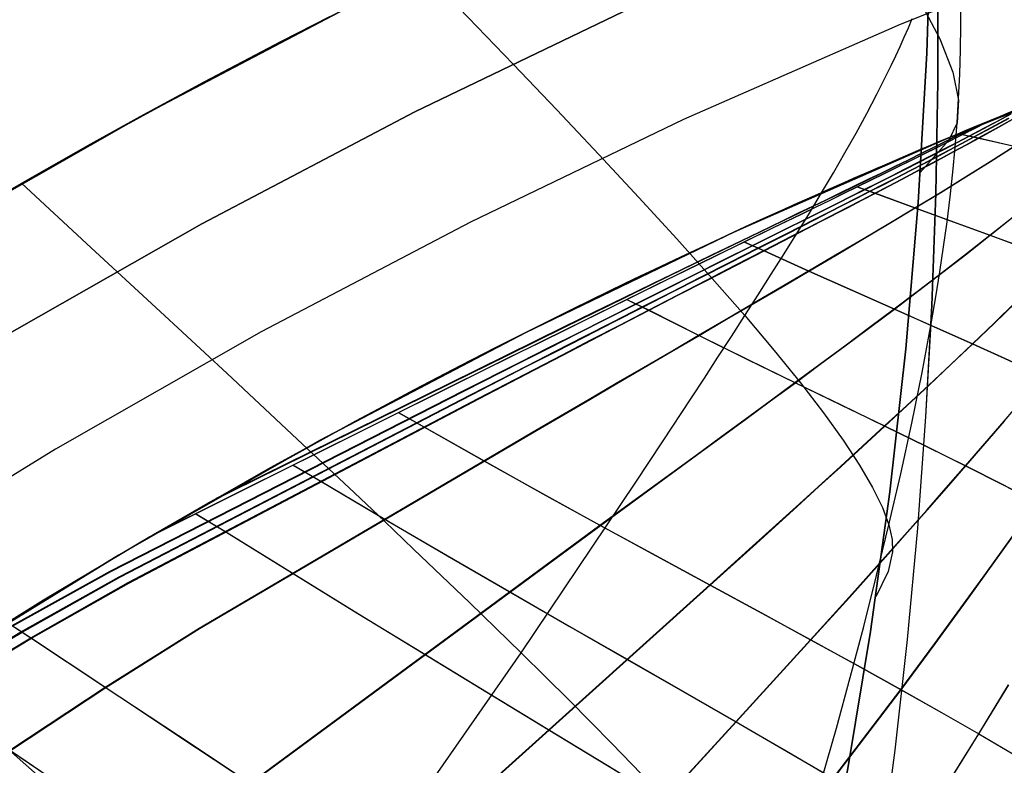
# Model space of a CAD drawing. Header units: millimetres. Extents: x -58 to 58, y -58 to 58.
# Tile 60 of 95: x -28.59 to -20.62, y 45.18 to 51.22. Entities that reach past the tile are written whole.
import ezdxf

# ---------------------------------------------------------------- set-up
doc = ezdxf.new("R2010")
doc.units = ezdxf.units.MM
doc.header["$MEASUREMENT"] = 0
doc.layers.add('Predefinito', color=5, linetype='Continuous')

msp = doc.modelspace()

# ---------------------------------------------------------------- linework, layer by layer
at = {"layer": 'Predefinito'}
for points in [[(-14.7222, 55.5833), (-16.632, 55.042), (-18.5219, 54.4352), (-20.3898, 53.7634), (-22.2333, 53.0276), (-24.0504, 52.2286), (-25.8388, 51.3674), (-27.5964, 50.4449), (-29.3211, 49.4623), (-31.0109, 48.4208), (-32.6637, 47.3216), (-34.2776, 46.1659), (-35.8507, 44.9553), (-37.381, 43.6911), (-38.8668, 42.3748), (-40.3062, 41.008), (-41.6976, 39.5924), (-43.0394, 38.1296), (-44.3298, 36.6213), (-45.5674, 35.0694), (-46.7507, 33.4757), (-47.8783, 31.8421)], [(-47.8783, 31.8421), (-46.7507, 33.4757), (-45.5674, 35.0694), (-44.3298, 36.6213), (-43.0394, 38.1296), (-41.6976, 39.5924), (-40.3062, 41.008), (-38.8668, 42.3748), (-37.381, 43.6911), (-35.8507, 44.9553), (-34.2776, 46.1659), (-32.6637, 47.3216), (-31.0109, 48.4208), (-29.3211, 49.4623), (-27.5964, 50.4449), (-25.8388, 51.3674), (-24.0504, 52.2286), (-22.2333, 53.0276), (-20.3898, 53.7634), (-18.5219, 54.4352), (-16.632, 55.042), (-14.7222, 55.5833)], [(-47.0457, 31.2883), (-45.9377, 32.8935), (-44.7749, 34.4595), (-43.5589, 35.9844), (-42.2909, 37.4664), (-40.9725, 38.9038), (-39.6052, 40.2949), (-38.1908, 41.6379), (-36.7309, 42.9313), (-35.2272, 44.1735), (-33.6815, 45.3631), (-32.0957, 46.4986), (-30.4716, 47.5787), (-28.8112, 48.6021), (-27.1165, 49.5676), (-25.3894, 50.474), (-23.6321, 51.3203), (-21.8467, 52.1054), (-20.0352, 52.8284), (-18.1998, 53.4885), (-16.3427, 54.0848)], [(-16.3427, 54.0848), (-18.1998, 53.4885), (-20.0352, 52.8284), (-21.8467, 52.1054), (-23.6321, 51.3203), (-25.3894, 50.474), (-27.1165, 49.5676), (-28.8112, 48.6021), (-30.4716, 47.5787), (-32.0957, 46.4986), (-33.6815, 45.3631), (-35.2272, 44.1735), (-36.7309, 42.9313), (-38.1908, 41.6379), (-39.6052, 40.2949), (-40.9725, 38.9038), (-42.2909, 37.4664), (-43.5589, 35.9844), (-44.7749, 34.4595), (-45.9377, 32.8935), (-47.0457, 31.2883)], [(-21.2012, 53.4487), (-21.2066, 52.1849), (-21.2443, 50.9484), (-21.3133, 49.7385), (-21.4128, 48.5547), (-21.5417, 47.3962), (-21.6992, 46.2626), (-21.8843, 45.1531), (-22.0961, 44.0673), (-22.3336, 43.0044), (-22.5959, 41.964), (-22.8821, 40.9453), (-23.1913, 39.9477), (-23.5224, 38.9708), (-23.8746, 38.0138), (-24.247, 37.0761), (-24.6385, 36.1572), (-25.0483, 35.2565), (-25.4755, 34.3732), (-25.919, 33.5069), (-26.3779, 32.657)], [(-26.3779, 32.657), (-25.919, 33.5069), (-25.4755, 34.3732), (-25.0483, 35.2565), (-24.6385, 36.1572), (-24.247, 37.0761), (-23.8746, 38.0138), (-23.5224, 38.9708), (-23.1913, 39.9477), (-22.8821, 40.9453), (-22.5959, 41.964), (-22.3336, 43.0044), (-22.0961, 44.0673), (-21.8843, 45.1531), (-21.6992, 46.2626), (-21.5417, 47.3962), (-21.4128, 48.5547), (-21.3133, 49.7385), (-21.2443, 50.9484), (-21.2066, 52.1849), (-21.2012, 53.4487)], [(-21.2012, 53.4487), (-21.2066, 52.1849), (-21.2443, 50.9484), (-21.3133, 49.7385), (-21.4128, 48.5547), (-21.5417, 47.3962), (-21.6992, 46.2626), (-21.8843, 45.1531), (-22.0961, 44.0673), (-22.3336, 43.0044), (-22.5959, 41.964), (-22.8821, 40.9453), (-23.1913, 39.9477), (-23.5224, 38.9708), (-23.8746, 38.0138), (-24.247, 37.0761), (-24.6385, 36.1572), (-25.0483, 35.2565), (-25.4755, 34.3732), (-25.919, 33.5069), (-26.3779, 32.657)], [(-16.0535, 53.1275), (-17.8777, 52.5418), (-19.6806, 51.8934), (-21.46, 51.1832), (-23.2139, 50.412), (-24.9401, 49.5807), (-26.6365, 48.6903), (-28.3013, 47.7419), (-29.9323, 46.7366), (-31.5276, 45.6756), (-33.0854, 44.5602), (-34.6037, 43.3916), (-36.0808, 42.1714), (-37.5149, 40.9009), (-38.9043, 39.5817), (-40.2473, 38.2153), (-41.5423, 36.8033), (-42.7879, 35.3475), (-43.9825, 33.8496), (-45.1246, 32.3113)], [(-44.3116, 31.7291), (-43.19, 33.2397), (-42.0169, 34.7106), (-40.7938, 36.1402), (-39.5221, 37.5267), (-38.2033, 38.8685), (-36.8389, 40.164), (-35.4307, 41.4116), (-33.9802, 42.6098), (-32.4892, 43.7573), (-30.9595, 44.8526), (-29.3929, 45.8945), (-27.7913, 46.8817), (-26.1566, 47.813), (-24.4907, 48.6873), (-22.7956, 49.5036), (-21.0733, 50.261), (-19.326, 50.9584), (-17.5556, 51.5951), (-15.7642, 52.1703)], [(-15.7642, 52.1703), (-17.5556, 51.5951), (-19.326, 50.9584), (-21.0733, 50.261), (-22.7956, 49.5036), (-24.4907, 48.6873), (-26.1566, 47.813), (-27.7913, 46.8817), (-29.3929, 45.8945), (-30.9595, 44.8526), (-32.4892, 43.7573), (-33.9802, 42.6098), (-35.4307, 41.4116), (-36.8389, 40.164), (-38.2033, 38.8685), (-39.5221, 37.5267), (-40.7938, 36.1402), (-42.0169, 34.7106), (-43.19, 33.2397), (-44.3116, 31.7291)]]:
    msp.add_lwpolyline(points, dxfattribs=at)
at = {"layer": 'Predefinito', "extrusion": (9.51849e-07, 1.79142e-06, 1)}
msp.add_lwpolyline([(-21.2015, 53.4481), (-21.1551, 51.6291), (-21.1552, 50.7198), (-21.1713, 49.8117), (-21.2037, 48.9058), (-21.2527, 48.0019), (-21.3186, 47.0999), (-21.4018, 46.1997), (-21.5024, 45.3012), (-21.6208, 44.405), (-21.7569, 43.5117), (-21.9111, 42.6219), (-22.0833, 41.7363), (-22.2735, 40.8554), (-22.4818, 39.9796), (-22.708, 39.1092), (-22.952, 38.2446), (-23.2136, 37.3862), (-23.4927, 36.5341), (-23.7889, 35.6887), (-24.102, 34.8502), (-24.4316, 34.0188), (-24.7771, 33.195), (-25.138, 32.3791), (-25.5138, 31.5712), (-25.9039, 30.7715), (-26.725, 29.1957), (-27.5965, 27.6508), (-28.5131, 26.136), (-29.4693, 24.6502), (-30.4589, 23.1893), (-31.4768, 21.7496), (-32.521, 20.3317), (-33.5921, 18.9379), (-34.6951, 17.5738), (-35.836, 16.2457), (-36.4219, 15.5972), (-37.0189, 14.9601), (-37.6272, 14.3354), (-38.2471, 13.7239), (-38.8789, 13.1265), (-39.5228, 12.5442), (-40.156, 11.9972)], dxfattribs=at)
at = {"layer": 'Predefinito', "extrusion": (3.47394e-06, 6.55532e-06, 1)}
msp.add_lwpolyline([(-40.0584, 12.0702), (-39.5115, 12.5443), (-38.8678, 13.1266), (-38.2362, 13.7239), (-37.6164, 14.3354), (-37.0083, 14.9601), (-36.4116, 15.5972), (-35.8258, 16.2457), (-34.6853, 17.5737), (-33.5827, 18.9378), (-32.5121, 20.3316), (-31.4683, 21.7495), (-30.4509, 23.1891), (-29.4617, 24.65), (-28.5059, 26.1358), (-27.5897, 27.6506), (-26.7186, 29.1955), (-25.898, 30.7713), (-25.5081, 31.5711), (-25.1326, 32.3789), (-24.7719, 33.1948), (-24.4266, 34.0186), (-24.0972, 34.85), (-23.7843, 35.6885), (-23.4883, 36.534), (-23.2095, 37.386), (-22.9481, 38.2445), (-22.7043, 39.109), (-22.4784, 39.9794), (-22.2703, 40.8553), (-22.0803, 41.7363), (-21.9083, 42.6218), (-21.7544, 43.5116), (-21.6185, 44.405), (-21.5004, 45.3012), (-21.3999, 46.1997), (-21.317, 47.0999), (-21.2513, 48.0019), (-21.2025, 48.9058), (-21.1703, 49.8118), (-21.1545, 50.7199), (-21.1546, 51.6293), (-21.2014, 53.4483)], dxfattribs=at)
at = {"layer": 'Predefinito', "extrusion": (0.025353, 0.997641, -0.063792)}
msp.add_lwpolyline([(22.2601, 351.4636), (22.2249, 351.3751)], dxfattribs=at)
at = {"layer": 'Predefinito', "extrusion": (0.025362, 0.99764, 0.063811)}
msp.add_lwpolyline([(22.2601, 27.7626), (22.2264, 27.8472)], dxfattribs=at)
at = {"layer": 'Predefinito', "extrusion": (0.053397, 0.991205, 0.121086)}
msp.add_lwpolyline([(24.5642, 24.0647), (24.4579, 24.3036)], dxfattribs=at)
at = {"layer": 'Predefinito', "extrusion": (0.053384, 0.991209, -0.121061)}
msp.add_lwpolyline([(24.5635, 353.1391), (24.4561, 352.8976)], dxfattribs=at)
at = {"layer": 'Predefinito', "extrusion": (0.081172, 0.9831, -0.164087)}
msp.add_lwpolyline([(26.8497, 353.4038), (26.711, 353.1281)], dxfattribs=at)
at = {"layer": 'Predefinito', "extrusion": (0.081184, 0.983096, 0.164107)}
msp.add_lwpolyline([(26.8503, 21.4448), (26.713, 21.7176)], dxfattribs=at)
at = {"layer": 'Predefinito', "extrusion": (0.1099, 0.974204, 0.197098)}
msp.add_lwpolyline([(29.16, 19.6311), (29.0126, 19.8887)], dxfattribs=at)
at = {"layer": 'Predefinito', "extrusion": (0.109888, 0.97421, -0.197079)}
msp.add_lwpolyline([(29.1594, 352.9153), (29.0104, 352.655)], dxfattribs=at)
at = {"layer": 'Predefinito', "extrusion": (0.168332, 0.955117, 0.243753)}
msp.add_lwpolyline([(33.5911, 17.6599), (33.476, 17.8191)], dxfattribs=at)
at = {"layer": 'Predefinito', "extrusion": (0.16832, 0.955123, -0.243738)}
msp.add_lwpolyline([(33.5904, 350.8789), (33.4736, 350.7174)], dxfattribs=at)
at = {"layer": 'Predefinito', "extrusion": (0.195254, 0.946065, 0.258528)}
msp.add_lwpolyline([(35.5334, 17.281), (35.4578, 17.3757)], dxfattribs=at)
at = {"layer": 'Predefinito', "extrusion": (0.195242, 0.946071, -0.258514)}
msp.add_lwpolyline([(35.5325, 349.801), (35.4552, 349.7042)], dxfattribs=at)
at = {"layer": 'Predefinito', "extrusion": (0.219468, 0.937699, -0.269358)}
msp.add_lwpolyline([(37.2399, 348.8432), (37.2143, 348.8137)], dxfattribs=at)
at = {"layer": 'Predefinito', "extrusion": (0.219478, 0.937694, 0.269367)}
msp.add_lwpolyline([(37.2403, 17.1119), (37.2168, 17.1389)], dxfattribs=at)
at = {"layer": 'Predefinito'}
for points in [[(-22.4015, 52.9568, 348.3583), (-22.0828, 52.5292, 346.2486), (-21.7855, 52.1176, 344.082), (-21.5213, 51.7308, 341.8569), (-21.3023, 51.3775, 339.5721), (-21.1385, 51.0648, 337.2282), (-21.0325, 50.7949, 334.8346), (-20.9854, 50.5681, 332.4027), (-20.9979, 50.3851, 329.9442), (-21.0651, 50.2445, 327.4694), (-21.2968, 49.9814, 320)], [(-22.4015, 52.9568, 31.6417), (-22.0828, 52.5292, 33.7514), (-21.7855, 52.1176, 35.918), (-21.5213, 51.7308, 38.1431), (-21.3023, 51.3775, 40.4279), (-21.1385, 51.0648, 42.7718), (-21.0325, 50.7949, 45.1654), (-20.9854, 50.5681, 47.5973), (-20.9979, 50.3851, 50.0558), (-21.0651, 50.2445, 52.5306), (-21.2968, 49.9814, 60)], [(-25.327, 51.6216, 349.975), (-24.9572, 51.2381, 348.9778), (-24.5944, 50.8602, 347.9542), (-24.2415, 50.4899, 346.9038), (-23.901, 50.1291, 345.8262), (-23.5757, 49.78, 344.7212), (-23.2683, 49.4446, 343.5883), (-22.9813, 49.1249, 342.4273), (-22.7176, 48.8229, 341.2377), (-22.4793, 48.5404, 340.0199), (-22.2671, 48.2778, 338.7759), (-22.0812, 48.0354, 337.5084), (-21.9216, 47.8131, 336.2203), (-21.7885, 47.6112, 334.9141), (-21.6822, 47.4297, 333.5927), (-21.6027, 47.2689, 332.2586), (-21.5503, 47.1289, 330.9147), (-21.5242, 47.0093, 329.5633), (-21.5199, 46.9082, 328.2059), (-21.5559, 46.7507, 325.4777), (-21.6572, 46.5438, 320)], [(-25.327, 51.6216, 30.025), (-24.9572, 51.2381, 31.0222), (-24.5944, 50.8602, 32.0458), (-24.2415, 50.4899, 33.0962), (-23.901, 50.1291, 34.1738), (-23.5757, 49.78, 35.2788), (-23.2683, 49.4446, 36.4117), (-22.9813, 49.1249, 37.5727), (-22.7176, 48.8229, 38.7623), (-22.4793, 48.5404, 39.9801), (-22.2671, 48.2778, 41.2241), (-22.0812, 48.0354, 42.4916), (-21.9216, 47.8131, 43.7797), (-21.7885, 47.6112, 45.0859), (-21.6822, 47.4297, 46.4073), (-21.6027, 47.2689, 47.7414), (-21.5503, 47.1289, 49.0853), (-21.5242, 47.0093, 50.4367), (-21.5199, 46.9082, 51.7941), (-21.5559, 46.7507, 54.5223), (-21.6572, 46.5438, 60)], [(-22.2119, 44.6557, 331.2229), (-21.9752, 45.4793, 331.1433), (-21.8628, 45.8916, 331.0972), (-21.7545, 46.304, 331.0448), (-21.6503, 46.7165, 330.9845), (-21.5503, 47.1289, 330.9147), (-21.4547, 47.541, 330.834), (-21.3645, 47.9524, 330.7421), (-21.2808, 48.3627, 330.6388), (-21.2046, 48.7716, 330.5238), (-21.1697, 48.9754, 330.4619), (-21.1372, 49.1787, 330.3971), (-21.107, 49.3815, 330.3292), (-21.0795, 49.5836, 330.2583), (-21.0546, 49.7851, 330.1844), (-21.0327, 49.9858, 330.1075), (-21.0137, 50.1858, 330.0274), (-20.9979, 50.3851, 329.9442), (-20.9853, 50.5834, 329.858), (-20.976, 50.7809, 329.7688), (-20.97, 50.9776, 329.677), (-20.9674, 51.1733, 329.5826), (-20.9681, 51.3681, 329.486)], [(-22.2119, 44.6557, 48.7771), (-21.9752, 45.4793, 48.8567), (-21.8628, 45.8916, 48.9028), (-21.7545, 46.304, 48.9552), (-21.6503, 46.7165, 49.0155), (-21.5503, 47.1289, 49.0853), (-21.4547, 47.541, 49.166), (-21.3645, 47.9524, 49.2579), (-21.2808, 48.3627, 49.3612), (-21.2046, 48.7716, 49.4762), (-21.1697, 48.9754, 49.5381), (-21.1372, 49.1787, 49.6029), (-21.107, 49.3815, 49.6708), (-21.0795, 49.5836, 49.7417), (-21.0546, 49.7851, 49.8156), (-21.0327, 49.9858, 49.8925), (-21.0137, 50.1858, 49.9726), (-20.9979, 50.3851, 50.0558), (-20.9853, 50.5834, 50.142), (-20.976, 50.7809, 50.2312), (-20.97, 50.9776, 50.323), (-20.9674, 51.1733, 50.4174), (-20.9681, 51.3681, 50.514)], [(-28.9285, 49.693, 29.9663), (-27.9913, 50.2269, 29.9557), (-27.0676, 50.7306, 29.9444), (-25.9815, 51.2955, 29.9316)], [(-26.0823, 51.2442, 350.0652), (-26.4734, 51.0432, 350.0856), (-27.0989, 50.7139, 350.1034), (-27.6171, 50.4336, 350.1048), (-28.0168, 50.2127, 350.0975), (-28.5127, 49.9327, 350.078), (-29.146, 49.5657, 350.0363)], [(-27.4406, 41.9101, 342.3848), (-24.5281, 46.0895, 341.7638), (-23.6046, 47.4658, 341.5718), (-23.3788, 47.8073, 341.5095), (-23.1555, 48.1475, 341.4352), (-23.0449, 48.317, 341.3925), (-22.935, 48.4861, 341.3457), (-22.8259, 48.6547, 341.2942), (-22.7176, 48.8229, 341.2377), (-22.6101, 48.9906, 341.1759), (-22.5038, 49.1576, 341.1087), (-22.3989, 49.324, 341.036), (-22.2958, 49.4896, 340.9577), (-22.1947, 49.6543, 340.8739), (-22.0959, 49.818, 340.7845), (-21.9997, 49.9805, 340.6894), (-21.9065, 50.1419, 340.5886), (-21.8165, 50.302, 340.4821), (-21.73, 50.4607, 340.3698), (-21.6474, 50.6178, 340.2517), (-21.5689, 50.7734, 340.1277), (-21.5313, 50.8505, 340.0635), (-21.4948, 50.9272, 339.9978), (-21.4595, 51.0035, 339.9306), (-21.4255, 51.0793, 339.8619), (-21.3927, 51.1546, 339.7917), (-21.3612, 51.2294, 339.72)], [(-27.4406, 41.9101, 37.6152), (-24.5281, 46.0895, 38.2362), (-23.6046, 47.4658, 38.4282), (-23.3788, 47.8073, 38.4905), (-23.1555, 48.1475, 38.5648), (-23.0449, 48.317, 38.6075), (-22.935, 48.4861, 38.6543), (-22.8259, 48.6547, 38.7058), (-22.7176, 48.8229, 38.7623), (-22.6101, 48.9906, 38.8241), (-22.5038, 49.1576, 38.8913), (-22.3989, 49.324, 38.964), (-22.2958, 49.4896, 39.0423), (-22.1947, 49.6543, 39.1261), (-22.0959, 49.818, 39.2155), (-21.9997, 49.9805, 39.3106), (-21.9065, 50.1419, 39.4114), (-21.8165, 50.302, 39.5179), (-21.73, 50.4607, 39.6302), (-21.6474, 50.6178, 39.7483), (-21.5689, 50.7734, 39.8723), (-21.5313, 50.8505, 39.9365), (-21.4948, 50.9272, 40.0022), (-21.4595, 51.0035, 40.0694), (-21.4255, 51.0793, 40.1381), (-21.3927, 51.1546, 40.2083), (-21.3612, 51.2294, 40.28)], [(-18.5695, 51.2389, 342.4228), (-18.7227, 51.1831, 343.3194), (-18.8091, 51.1514, 343.7677), (-18.9034, 51.1166, 344.216), (-19.0064, 51.0784, 344.6643), (-19.1191, 51.0363, 345.1126), (-19.2434, 50.9896, 345.5614), (-19.3817, 50.9372, 346.0103), (-19.4566, 50.9086, 346.2347), (-19.5358, 50.8783, 346.4591), (-19.6199, 50.8459, 346.6835), (-19.7096, 50.8112, 346.9079), (-19.8055, 50.7739, 347.1323), (-19.9086, 50.7336, 347.3567), (-20.0199, 50.6898, 347.5811), (-20.1401, 50.6421, 347.8055), (-20.2038, 50.6167, 347.9178), (-20.2702, 50.5902, 348.03), (-20.3394, 50.5624, 348.1422), (-20.4117, 50.5332, 348.2544), (-20.4876, 50.5025, 348.3666), (-20.5669, 50.4703, 348.4788), (-20.6493, 50.4366, 348.591), (-20.7364, 50.4009, 348.7032)], [(-29.3785, 45.7856, 28.7524), (-28.5762, 46.2625, 28.8716), (-27.7857, 46.7062, 29.0006), (-24.9351, 48.184, 29.4353), (-24.4807, 48.4169, 29.5205), (-24.2501, 48.535, 29.5708), (-24.0176, 48.6539, 29.6272), (-23.7836, 48.7735, 29.6904), (-23.5484, 48.8936, 29.7613), (-23.3124, 49.0139, 29.8406), (-23.0767, 49.134, 29.9288), (-22.8419, 49.2533, 30.0261), (-22.6089, 49.3714, 30.1326), (-22.3783, 49.4883, 30.2486), (-22.1503, 49.604, 30.3739), (-22.0375, 49.6614, 30.4401), (-21.9254, 49.7184, 30.5087), (-21.8143, 49.7751, 30.5796), (-21.704, 49.8315, 30.6529), (-21.5948, 49.8876, 30.7286), (-21.4865, 49.9433, 30.8067), (-21.3794, 49.9988, 30.8872), (-21.2733, 50.0538, 30.9701), (-21.1685, 50.1086, 31.0554), (-21.0648, 50.1631, 31.1432), (-20.9624, 50.2173, 31.2333), (-20.8613, 50.2712, 31.3259), (-20.7207, 50.3469, 31.461), (-20.5828, 50.4221, 31.6011)], [(-29.3727, 45.7817, 351.2415), (-28.5707, 46.2589, 351.1223), (-27.7804, 46.7028, 350.9932), (-24.9308, 48.1816, 350.558), (-24.4766, 48.4147, 350.4727), (-24.246, 48.5328, 350.4224), (-24.0137, 48.6519, 350.3659), (-23.7797, 48.7715, 350.3026), (-23.5446, 48.8918, 350.2317), (-23.3087, 49.0122, 350.1524), (-23.0731, 49.1323, 350.0642), (-22.8384, 49.2517, 349.9669), (-22.6055, 49.3699, 349.8603), (-22.375, 49.4869, 349.7443), (-22.1471, 49.6027, 349.6189), (-22.0343, 49.6601, 349.5527), (-21.9223, 49.7172, 349.4841), (-21.8112, 49.774, 349.4132), (-21.701, 49.8305, 349.3399), (-21.5918, 49.8866, 349.2642), (-21.4836, 49.9424, 349.1861), (-21.3764, 49.9978, 349.1056), (-21.2704, 50.053, 349.0226), (-21.1656, 50.1078, 348.9373), (-21.062, 50.1624, 348.8496), (-20.9596, 50.2166, 348.7594), (-20.8586, 50.2706, 348.6668), (-20.7161, 50.3474, 348.5298), (-20.5765, 50.4237, 348.3878)], [(-29.2994, 45.7315, 28.8356), (-28.5005, 46.212, 28.9564), (-27.7133, 46.6595, 29.0869), (-24.8764, 48.1512, 29.528), (-24.4244, 48.3863, 29.6143), (-24.195, 48.5055, 29.6652), (-23.9638, 48.6256, 29.7221), (-23.7311, 48.7463, 29.7859), (-23.4972, 48.8676, 29.8573), (-23.2626, 48.9891, 29.9371), (-23.0281, 49.1103, 30.0257), (-22.7947, 49.2309, 30.1235), (-22.563, 49.3503, 30.2304), (-22.3337, 49.4685, 30.3467), (-22.1069, 49.5856, 30.4724), (-21.8832, 49.7014, 30.6075), (-21.7726, 49.7589, 30.6785), (-21.663, 49.8161, 30.752), (-21.5543, 49.8729, 30.8278), (-21.4466, 49.9294, 30.906), (-21.34, 49.9856, 30.9866), (-21.2344, 50.0416, 31.0696), (-21.1301, 50.0972, 31.155), (-21.0269, 50.1525, 31.2428), (-20.925, 50.2076, 31.3331), (-20.8243, 50.2624, 31.4258), (-20.6607, 50.3526, 31.5845), (-20.5009, 50.4422, 31.75)], [(-29.2936, 45.7276, 351.1583), (-28.495, 46.2084, 351.0375), (-27.7081, 46.6562, 350.9069), (-24.8721, 48.1489, 350.4652), (-24.4203, 48.3842, 350.3788), (-24.191, 48.5034, 350.328), (-23.9599, 48.6236, 350.271), (-23.7272, 48.7444, 350.2071), (-23.4934, 48.8658, 350.1357), (-23.2589, 48.9874, 350.0559), (-23.0246, 49.1087, 349.9672), (-22.7912, 49.2293, 349.8695), (-22.5596, 49.3488, 349.7625), (-22.3304, 49.4671, 349.6461), (-22.1037, 49.5843, 349.5204), (-21.8801, 49.7003, 349.3854), (-21.7696, 49.7578, 349.3143), (-21.6599, 49.815, 349.2408), (-21.5513, 49.8719, 349.165), (-21.4436, 49.9285, 349.0868), (-21.337, 49.9847, 349.0062), (-21.2316, 50.0407, 348.9231), (-21.1272, 50.0964, 348.8377), (-21.0241, 50.1518, 348.7499), (-20.9222, 50.2069, 348.6596), (-20.8216, 50.2618, 348.5669), (-20.6566, 50.3529, 348.4067), (-20.4954, 50.4435, 348.2396)], [(-28.6511, 46.3115, 28.789), (-27.8572, 46.7516, 28.9164), (-24.9934, 48.216, 29.3445), (-24.5368, 48.4468, 29.4284), (-24.305, 48.5638, 29.4781), (-24.0713, 48.6816, 29.5339), (-23.836, 48.8001, 29.5966), (-23.5995, 48.9191, 29.6669), (-23.3623, 49.0382, 29.7456), (-23.1252, 49.157, 29.8333), (-22.8891, 49.2751, 29.9301), (-22.6549, 49.392, 30.0362), (-22.4231, 49.5076, 30.1518), (-22.194, 49.6219, 30.2767), (-22.0805, 49.6785, 30.3427), (-21.9679, 49.7349, 30.4111), (-21.8562, 49.7909, 30.4819), (-21.7454, 49.8465, 30.555), (-21.6356, 49.9018, 30.6306), (-21.5268, 49.9568, 30.7085), (-21.4192, 50.0114, 30.7889), (-21.3126, 50.0656, 30.8717), (-21.2073, 50.1196, 30.9569), (-21.1032, 50.1732, 31.0445), (-21.0003, 50.2265, 31.1345), (-20.8987, 50.2794, 31.2271), (-20.7869, 50.3382, 31.3333), (-20.6768, 50.3967, 31.4426), (-20.5685, 50.4549, 31.555)], [(-28.6458, 46.3082, 351.2053), (-27.8521, 46.7486, 351.0778), (-24.9892, 48.2139, 350.6492), (-24.5327, 48.4448, 350.5651), (-24.301, 48.5619, 350.5154), (-24.0673, 48.6797, 350.4595), (-23.8322, 48.7983, 350.3968), (-23.5957, 48.9174, 350.3265), (-23.3586, 49.0366, 350.2477), (-23.1216, 49.1555, 350.16), (-22.8856, 49.2737, 350.0631), (-22.6515, 49.3907, 349.9569), (-22.4198, 49.5063, 349.8414), (-22.1907, 49.6207, 349.7164), (-22.0773, 49.6775, 349.6504), (-21.9647, 49.7338, 349.5819), (-21.853, 49.7899, 349.5112), (-21.7423, 49.8456, 349.438), (-21.6325, 49.9009, 349.3624), (-21.5238, 49.9559, 349.2845), (-21.4162, 50.0106, 349.2041), (-21.3097, 50.0649, 349.1213), (-21.2043, 50.1189, 349.0361), (-21.1002, 50.1726, 348.9484), (-20.9974, 50.2259, 348.8583), (-20.8959, 50.279, 348.7658), (-20.7818, 50.3391, 348.6573), (-20.6695, 50.3989, 348.5455), (-20.559, 50.4583, 348.4306)], [(-20.7436, 50.3979, 31.288), (-20.6989, 50.4162, 31.344), (-20.6559, 50.4339, 31.4001), (-20.5733, 50.4677, 31.5122)], [(-20.7364, 50.4009, 348.7032), (-20.8623, 50.3489, 348.8556), (-20.9276, 50.3218, 348.9318), (-20.9957, 50.2934, 349.0081), (-21.0664, 50.2639, 349.0842), (-21.1396, 50.2331, 349.1603), (-21.2154, 50.2011, 349.2364), (-21.2942, 50.1678, 349.3125), (-21.3759, 50.133, 349.3887), (-21.4607, 50.0968, 349.4649), (-21.5491, 50.0588, 349.5411), (-21.6414, 50.019, 349.6173), (-21.7378, 49.9772, 349.6934), (-21.8388, 49.9331, 349.7696), (-21.9447, 49.8866, 349.8458), (-22.0559, 49.8376, 349.9219), (-22.1726, 49.7857, 349.9981), (-22.296, 49.7307, 350.0742), (-22.4267, 49.6718, 350.1504), (-22.5658, 49.6088, 350.2265), (-22.7142, 49.5411, 350.3027), (-22.8739, 49.4675, 350.3789), (-23.0478, 49.3867, 350.455), (-23.2385, 49.2972, 350.5312), (-23.4495, 49.1972, 350.6073), (-23.5649, 49.1421, 350.6453), (-23.6884, 49.0827, 350.6833), (-23.8209, 49.0185, 350.7213), (-23.965, 48.9483, 350.7592), (-24.1242, 48.87, 350.7972), (-24.3019, 48.7818, 350.8351), (-24.503, 48.6811, 350.873), (-24.7386, 48.5618, 350.9107), (-25.024, 48.4155, 350.9484), (-25.3954, 48.2216, 350.9857), (-25.9098, 47.9472, 351.0222), (-26.562, 47.589, 351.0578), (-27.5371, 47.0316, 351.1312)], [(-20.7364, 50.4009, 348.7032), (-20.8444, 50.3454, 348.8094), (-20.9541, 50.2895, 348.9127), (-21.0562, 50.2378, 349.005), (-21.1597, 50.1858, 349.0948), (-21.2645, 50.1334, 349.1822), (-21.3705, 50.0807, 349.2672), (-21.4777, 50.0276, 349.3497), (-21.5861, 49.9741, 349.4298), (-21.6955, 49.9203, 349.5074), (-21.8061, 49.8661, 349.5827), (-21.9176, 49.8115, 349.6555), (-22.0301, 49.7565, 349.726), (-22.1434, 49.7012, 349.794), (-22.2577, 49.6455, 349.8597), (-22.4884, 49.5331, 349.984), (-22.7219, 49.4194, 350.0988), (-22.9577, 49.3042, 350.2041), (-23.1955, 49.1879, 350.3001), (-23.4343, 49.0707, 350.3869), (-23.6732, 48.9532, 350.4647), (-23.9114, 48.8358, 350.5341), (-24.1483, 48.7189, 350.5958), (-24.3836, 48.6026, 350.6506), (-24.617, 48.4871, 350.6993), (-25.0767, 48.2592, 350.7813), (-27.5371, 47.0316, 351.1312)], [(-27.5075, 47.0488, 28.8718), (-27.0672, 47.3037, 28.9086), (-25.8691, 47.9691, 28.9802), (-25.3689, 48.2355, 29.0166), (-25.0052, 48.4251, 29.0538), (-24.7244, 48.569, 29.0913), (-24.4918, 48.6867, 29.1289), (-24.293, 48.7863, 29.1667), (-24.1173, 48.8734, 29.2044), (-23.9597, 48.9508, 29.2421), (-23.817, 49.0204, 29.2799), (-23.6856, 49.084, 29.3176), (-23.563, 49.143, 29.3554), (-23.4483, 49.1978, 29.3932), (-23.2386, 49.2972, 29.4689), (-23.0489, 49.3862, 29.5446), (-22.8759, 49.4666, 29.6203), (-22.7168, 49.5398, 29.696), (-22.5689, 49.6074, 29.7718), (-22.4302, 49.6702, 29.8475), (-22.2999, 49.7289, 29.9233), (-22.1769, 49.7839, 29.9991), (-22.0603, 49.8356, 30.0749), (-21.9493, 49.8846, 30.1507), (-21.8437, 49.9309, 30.2265), (-21.7431, 49.9749, 30.3023), (-21.647, 50.0166, 30.3782), (-21.555, 50.0563, 30.454), (-21.4668, 50.0941, 30.5298), (-21.382, 50.1304, 30.6056), (-21.3002, 50.1652, 30.6815), (-21.2213, 50.1986, 30.7573), (-21.1454, 50.2306, 30.8331), (-21.0726, 50.2612, 30.9089), (-21.0028, 50.2904, 30.9847), (-20.8705, 50.3455, 31.1363), (-20.7436, 50.3979, 31.288)], [(-27.5075, 47.0488, 28.8718), (-25.0775, 48.2604, 29.2165), (-24.6178, 48.4882, 29.2985), (-24.3844, 48.6037, 29.3472), (-24.1491, 48.7199, 29.402), (-23.9122, 48.8368, 29.4636), (-23.674, 48.9541, 29.533), (-23.4351, 49.0716, 29.6108), (-23.1963, 49.1887, 29.6975), (-22.9586, 49.305, 29.7935), (-22.7227, 49.4201, 29.8988), (-22.4893, 49.5338, 30.0135), (-22.2586, 49.6461, 30.1377), (-22.1444, 49.7018, 30.2034), (-22.031, 49.7571, 30.2714), (-21.9185, 49.812, 30.3419), (-21.807, 49.8666, 30.4147), (-21.6965, 49.9208, 30.49), (-21.587, 49.9746, 30.5676), (-21.4787, 50.028, 30.6477), (-21.3715, 50.0811, 30.7302), (-21.2655, 50.1338, 30.8151), (-21.1607, 50.1861, 30.9025), (-21.0572, 50.2381, 30.9923), (-20.9551, 50.2898, 31.0846), (-20.8485, 50.344, 31.1849), (-20.7436, 50.3979, 31.288)], [(-27.0651, 47.3053, 351.0912), (-25.1034, 48.2742, 350.823), (-24.6428, 48.5011, 350.7417), (-24.4089, 48.616, 350.6933), (-24.1731, 48.7318, 350.6388), (-23.9358, 48.8482, 350.5774), (-23.6971, 48.965, 350.5084), (-23.4576, 49.082, 350.4309), (-23.2183, 49.1985, 350.3444), (-22.9801, 49.3143, 350.2487), (-22.7437, 49.4288, 350.1437), (-22.5098, 49.5419, 350.0292), (-22.3938, 49.5979, 349.9684), (-22.2786, 49.6536, 349.9052), (-22.1641, 49.7089, 349.8396), (-22.0505, 49.7639, 349.7717), (-21.9378, 49.8185, 349.7014), (-21.8261, 49.8728, 349.6286), (-21.7154, 49.9266, 349.5535), (-21.6057, 49.9801, 349.4759), (-21.4971, 50.0331, 349.3959), (-21.3897, 50.0858, 349.3135), (-21.2835, 50.1382, 349.2287), (-21.1786, 50.1901, 349.1414), (-21.0749, 50.2417, 349.0516), (-20.9726, 50.2929, 348.9594), (-20.8601, 50.3497, 348.8536)], [(-26.9959, 47.3448, 28.914), (-25.1077, 48.2764, 29.1706), (-24.6469, 48.5031, 29.2518), (-24.413, 48.618, 29.3002), (-24.1771, 48.7337, 29.3546), (-23.9396, 48.85, 29.4159), (-23.7009, 48.9667, 29.4849), (-23.4613, 49.0836, 29.5624), (-23.222, 49.2001, 29.6488), (-22.9836, 49.3157, 29.7444), (-22.7472, 49.4302, 29.8494), (-22.5132, 49.5432, 29.9639), (-22.3971, 49.5991, 30.0247), (-22.2819, 49.6548, 30.0878), (-22.1674, 49.7101, 30.1534), (-22.0538, 49.765, 30.2213), (-21.941, 49.8196, 30.2916), (-21.8292, 49.8737, 30.3643), (-21.7185, 49.9275, 30.4395), (-21.6088, 49.9809, 30.517), (-21.5002, 50.034, 30.597), (-21.3927, 50.0866, 30.6794), (-21.2865, 50.1389, 30.7642), (-21.1815, 50.1908, 30.8515), (-21.0778, 50.2423, 30.9412), (-20.9755, 50.2934, 31.0334), (-20.8883, 50.3373, 31.1149)], [(-20.9552, 50.2897, 31.0846), (-20.8243, 50.2624, 31.4258), (-20.5362, 50.1961, 32.2332), (-20.2628, 50.135, 33.0559), (-20.0055, 50.0774, 33.8932), (-19.7655, 50.0216, 34.7444), (-19.5433, 49.9664, 35.6088), (-19.3389, 49.9106, 36.4857), (-19.1524, 49.8536, 37.3746), (-18.9834, 49.7949, 38.2749), (-18.8318, 49.7345, 39.1864), (-18.697, 49.6732, 40.1075), (-18.578, 49.6125, 41.0363), (-18.3845, 49.4934, 42.9132), (-18.2457, 49.379, 44.8126), (-18.1574, 49.2709, 46.7301), (-18.1171, 49.1712, 48.6614), (-18.1223, 49.0824, 50.5997), (-18.3784, 48.7911, 60.0074)], [(-20.954, 50.2895, 348.9127), (-20.8216, 50.2618, 348.5669), (-20.5337, 50.1956, 347.7596), (-20.2604, 50.1345, 346.937), (-20.0034, 50.077, 346.0998), (-19.7637, 50.0213, 345.2488), (-19.5416, 49.9661, 344.3846), (-19.3374, 49.9103, 343.5078), (-19.1511, 49.8533, 342.6191), (-18.9823, 49.7946, 341.719), (-18.8308, 49.7341, 340.8077), (-18.6961, 49.6729, 339.8868), (-18.5774, 49.6122, 338.9583), (-18.384, 49.4932, 337.0818), (-18.2454, 49.3788, 335.1829), (-18.1573, 49.2708, 333.266), (-18.117, 49.1712, 331.3352), (-18.1223, 49.0824, 329.3975), (-18.3784, 48.7912, 319.9917)], [(-28.6708, 45.3026, 29.5188), (-27.8989, 45.812, 29.6516), (-27.1389, 46.2898, 29.7939), (-24.4103, 47.8939, 30.2837), (-23.9777, 48.1465, 30.3786), (-23.7583, 48.2746, 30.4336), (-23.5373, 48.4037, 30.4947), (-23.3151, 48.5335, 30.5626), (-23.0918, 48.6641, 30.6378), (-22.8681, 48.7949, 30.7212), (-22.6445, 48.9257, 30.8133), (-22.4219, 49.056, 30.9142), (-22.2007, 49.1856, 31.0241), (-21.9817, 49.3144, 31.143), (-21.765, 49.4424, 31.271), (-21.5511, 49.5697, 31.4082), (-21.3403, 49.6962, 31.5545), (-21.1331, 49.8219, 31.7101), (-20.9298, 49.9471, 31.8751), (-20.7307, 50.0717, 32.0494), (-20.5362, 50.1961, 32.2332)], [(-28.6653, 45.299, 350.4751), (-27.8936, 45.8086, 350.3422), (-27.1339, 46.2866, 350.1998), (-24.4062, 47.8918, 349.7096), (-23.9737, 48.1445, 349.6146), (-23.7545, 48.2726, 349.5595), (-23.5336, 48.4018, 349.4984), (-23.3114, 48.5318, 349.4305), (-23.0883, 48.6624, 349.3553), (-22.8646, 48.7933, 349.2718), (-22.6412, 48.9241, 349.1797), (-22.4186, 49.0546, 349.0788), (-22.1976, 49.1843, 348.9689), (-21.9786, 49.3131, 348.8499), (-21.762, 49.4412, 348.7219), (-21.5481, 49.5686, 348.5847), (-21.3375, 49.6952, 348.4384), (-21.1303, 49.8211, 348.2827), (-20.9271, 49.9463, 348.1177), (-20.7281, 50.0711, 347.9434), (-20.5337, 50.1956, 347.7596)], [(-28.578, 49.8954, 350), (-28.0114, 49.3724, 349.1041), (-27.4546, 48.8573, 348.1709), (-26.9115, 48.3527, 347.2001), (-26.3856, 47.8617, 346.1911), (-26.1302, 47.6221, 345.6722), (-25.8806, 47.387, 345.1435), (-25.6371, 47.1566, 344.605), (-25.4003, 46.9315, 344.0567), (-25.1705, 46.7118, 343.4985), (-24.9482, 46.498, 342.9303), (-24.7339, 46.2905, 342.3521), (-24.5281, 46.0895, 341.7638), (-24.3312, 45.8954, 341.1654), (-24.1431, 45.7083, 340.5574), (-23.9641, 45.5282, 339.9402), (-23.794, 45.3551, 339.3142), (-23.633, 45.1891, 338.68), (-23.481, 45.0301, 338.0381)], [(-28.578, 49.8954, 30), (-28.0114, 49.3724, 30.8959), (-27.4546, 48.8573, 31.8291), (-26.9115, 48.3527, 32.7999), (-26.3856, 47.8617, 33.8089), (-26.1302, 47.6221, 34.3278), (-25.8806, 47.387, 34.8565), (-25.6371, 47.1566, 35.395), (-25.4003, 46.9315, 35.9433), (-25.1705, 46.7118, 36.5015), (-24.9482, 46.498, 37.0697), (-24.7339, 46.2905, 37.6479), (-24.5281, 46.0895, 38.2362), (-24.3312, 45.8954, 38.8346), (-24.1431, 45.7083, 39.4426), (-23.9641, 45.5282, 40.0598), (-23.794, 45.3551, 40.6858), (-23.633, 45.1891, 41.32), (-23.481, 45.0301, 41.9619)], [(-21.8071, 49.8665, 30.4147), (-21.663, 49.8161, 30.752), (-21.3403, 49.6962, 31.5545), (-21.0294, 49.5827, 32.3746), (-20.7322, 49.4746, 33.2119), (-20.4502, 49.3711, 34.0658), (-20.1845, 49.2713, 34.9359), (-19.9361, 49.1744, 35.8214), (-19.7055, 49.0798, 36.7218), (-19.4933, 48.9873, 37.6366), (-19.2998, 48.8966, 38.5654), (-19.1249, 48.8085, 39.5063), (-18.9682, 48.7241, 40.4568), (-18.8288, 48.6434, 41.4156), (-18.7061, 48.5663, 42.382), (-18.5087, 48.4232, 44.3349), (-18.3717, 48.2953, 46.3098), (-18.2922, 48.1837, 48.3012), (-18.2676, 48.0901, 50.3012), (-18.4731, 47.8123, 60.007)], [(-21.8058, 49.8661, 349.5826), (-21.6599, 49.815, 349.2408), (-21.3375, 49.6952, 348.4384), (-21.0268, 49.5818, 347.6183), (-20.7298, 49.4738, 346.7811), (-20.4479, 49.3704, 345.9273), (-20.1825, 49.2706, 345.0574), (-19.9343, 49.1737, 344.1721), (-19.7039, 49.0792, 343.2718), (-19.4919, 48.9867, 342.3572), (-19.2985, 48.896, 341.4286), (-19.1238, 48.808, 340.4879), (-18.9673, 48.7237, 339.5376), (-18.828, 48.643, 338.5791), (-18.7055, 48.566, 337.6128), (-18.5083, 48.4229, 335.6604), (-18.3715, 48.2951, 333.6861), (-18.2921, 48.1836, 331.6952), (-18.2676, 48.0901, 329.6959), (-18.4731, 47.8124, 319.9946)], [(-28.891, 43.2771, 30.7218), (-28.17, 43.8771, 30.8428), (-27.4436, 44.4679, 30.9804), (-26.7253, 45.0347, 31.1343), (-23.8912, 47.1253, 31.7767), (-23.5057, 47.4057, 31.8704), (-23.1123, 47.6928, 31.9796), (-22.9134, 47.8383, 32.0416), (-22.7134, 47.985, 32.1095), (-22.5126, 48.1326, 32.1837), (-22.3112, 48.281, 32.265), (-22.1097, 48.4299, 32.3541), (-21.9085, 48.5791, 32.4513), (-21.7081, 48.7283, 32.5567), (-21.5088, 48.8775, 32.6706), (-21.3113, 49.0267, 32.7931), (-21.1157, 49.1759, 32.924), (-20.9226, 49.3252, 33.0636), (-20.7322, 49.4746, 33.2119), (-20.545, 49.6243, 33.3689)], [(-28.8856, 43.2733, 349.2721), (-28.1649, 43.8736, 349.1511), (-27.4386, 44.4646, 349.0134), (-26.7206, 45.0316, 348.8594), (-23.8874, 47.1233, 348.2166), (-23.502, 47.4039, 348.123), (-23.1088, 47.6911, 348.0137), (-22.91, 47.8367, 347.9516), (-22.7101, 47.9834, 347.8837), (-22.5093, 48.1311, 347.8095), (-22.3081, 48.2796, 347.7281), (-22.1067, 48.4285, 347.6391), (-21.9056, 48.5778, 347.5419), (-21.7052, 48.7271, 347.4364), (-21.5061, 48.8764, 347.3225), (-21.3086, 49.0256, 347.2), (-21.1131, 49.1749, 347.069), (-20.9201, 49.3243, 346.9294), (-20.7298, 49.4738, 346.7811), (-20.5426, 49.6236, 346.6241)], [(-22.7228, 49.42, 29.8988), (-22.563, 49.3503, 30.2304), (-22.2007, 49.1856, 31.0241), (-21.8487, 49.0282, 31.8375), (-21.5088, 48.8775, 32.6706), (-21.1832, 48.7332, 33.523), (-20.8732, 48.5947, 34.394), (-20.5804, 48.4616, 35.2834), (-20.3059, 48.3334, 36.1904), (-20.0505, 48.21, 37.1146), (-19.815, 48.0912, 38.0554), (-19.6001, 47.9777, 39.0108), (-19.4054, 47.8704, 39.9776), (-19.2303, 47.7692, 40.9544), (-19.0741, 47.6739, 41.9403), (-18.9365, 47.5843, 42.9343), (-18.8166, 47.5005, 43.9357), (-18.7141, 47.4224, 44.9435), (-18.6285, 47.35, 45.9569), (-18.5068, 47.2228, 47.9975), (-18.4486, 47.1202, 50.0482), (-18.4434, 47.043, 52.0848), (-18.5889, 46.8349, 60.0065)], [(-22.7214, 49.4195, 350.0986), (-22.5596, 49.3488, 349.7625), (-22.1976, 49.1843, 348.9689), (-21.8457, 49.0269, 348.1555), (-21.5061, 48.8764, 347.3225), (-21.1806, 48.7322, 346.4702), (-20.8709, 48.5938, 345.5993), (-20.5783, 48.4607, 344.7101), (-20.304, 48.3326, 343.8032), (-20.0488, 48.2092, 342.8792), (-19.8136, 48.0905, 341.9385), (-19.5988, 47.9771, 340.9833), (-19.4043, 47.8699, 340.0167), (-19.2293, 47.7687, 339.0401), (-19.0733, 47.6735, 338.0545), (-18.9358, 47.584, 337.0607), (-18.8161, 47.5002, 336.0596), (-18.7137, 47.4221, 335.0521), (-18.6282, 47.3498, 334.0389), (-18.5066, 47.2227, 331.9989), (-18.4485, 47.1201, 329.9488), (-18.4434, 47.043, 327.9128), (-18.5889, 46.8351, 319.9983)], [(-28.2869, 41.725, 32.1544), (-26.9463, 43.0288, 32.4165), (-26.2718, 43.6719, 32.5712), (-25.6068, 44.295, 32.7415), (-23.0022, 46.6411, 33.4532), (-22.654, 46.9544, 33.5575), (-22.3004, 47.2745, 33.6769), (-22.1222, 47.4366, 33.7437), (-21.9435, 47.5998, 33.8159), (-21.7644, 47.764, 33.8943), (-21.5853, 47.929, 33.9792), (-21.4063, 48.0946, 34.0714), (-21.2278, 48.2607, 34.1711), (-21.05, 48.4274, 34.2786), (-20.8732, 48.5947, 34.394), (-20.6979, 48.7627, 34.5174), (-20.5244, 48.9314, 34.6488)], [(-28.282, 41.7216, 347.8394), (-26.9417, 43.0257, 347.5773), (-26.2675, 43.669, 347.4225), (-25.6026, 44.2923, 347.2521), (-22.9989, 46.6394, 346.5402), (-22.6509, 46.9529, 346.4359), (-22.2974, 47.273, 346.3165), (-22.1193, 47.4352, 346.2497), (-21.9406, 47.5985, 346.1774), (-21.7617, 47.7627, 346.0991), (-21.5826, 47.9278, 346.0141), (-21.4037, 48.0934, 345.9219), (-21.2253, 48.2596, 345.8222), (-21.0476, 48.4264, 345.7147), (-20.8709, 48.5938, 345.5993), (-20.6957, 48.7618, 345.4759), (-20.5222, 48.9305, 345.3445)], [(-23.6741, 48.9541, 29.5329), (-23.4972, 48.8676, 29.8573), (-23.0918, 48.6641, 30.6378), (-22.6958, 48.4686, 31.4404), (-22.3112, 48.281, 32.265), (-21.9404, 48.1013, 33.1114), (-21.5853, 47.929, 33.9792), (-21.2476, 47.764, 34.8679), (-20.9288, 47.6061, 35.7769), (-20.6303, 47.4549, 36.7058), (-20.3531, 47.3106, 37.654)], [(-23.6726, 48.9534, 350.4645), (-23.4934, 48.8658, 350.1357), (-23.0883, 48.6624, 349.3553), (-22.6924, 48.467, 348.5527), (-22.3081, 48.2796, 347.7281), (-21.9375, 48.0999, 346.8818), (-21.5826, 47.9278, 346.0141), (-21.2451, 47.7629, 345.1256), (-20.9266, 47.605, 344.2166), (-20.6283, 47.454, 343.2879), (-20.3513, 47.3098, 342.3398)], [(-27.0463, 40.8358, 33.841), (-25.7977, 42.2316, 34.1268), (-25.1745, 42.9245, 34.2932), (-22.7913, 45.5321, 35.038), (-22.1843, 46.1966, 35.2322), (-21.8731, 46.5408, 35.3428), (-21.559, 46.8914, 35.4677), (-21.4014, 47.0686, 35.5369), (-21.2436, 47.2469, 35.6111), (-21.086, 47.4261, 35.691), (-20.9288, 47.6061, 35.7769), (-20.772, 47.7866, 35.8696), (-20.6158, 47.9679, 35.9693), (-20.4604, 48.1501, 36.0762)], [(-25.5257, 48.0377, 29.1501), (-25.3172, 47.9216, 29.4573), (-24.8328, 47.6473, 30.2044), (-24.3567, 47.3817, 30.9775), (-23.8912, 47.1253, 31.7767), (-23.4389, 46.8783, 32.602), (-23.0022, 46.6411, 33.4532), (-22.5833, 46.4138, 34.3301), (-22.1843, 46.1966, 35.2322), (-21.8071, 45.9896, 36.159), (-21.4534, 45.793, 37.11), (-21.1251, 45.6076, 38.0822), (-20.8231, 45.4341, 39.0714), (-20.5469, 45.2722, 40.075)], [(-25.524, 48.0368, 350.8476), (-25.3127, 47.9191, 350.5361), (-24.8286, 47.645, 349.7889), (-24.3526, 47.3795, 349.0158), (-23.8874, 47.1233, 348.2166), (-23.4354, 46.8765, 347.3914), (-22.9989, 46.6394, 346.5402), (-22.5803, 46.4122, 345.6634), (-22.1816, 46.1952, 344.7614), (-21.8046, 45.9883, 343.8347), (-21.4511, 45.7918, 342.8839), (-21.1231, 45.6066, 341.9117), (-20.8214, 45.4332, 340.9228), (-20.5454, 45.2714, 339.9194)], [(-31.7127, 47.9641, 350), (-30.9798, 47.3238, 349.1906), (-30.6177, 47.0071, 348.7686), (-30.2592, 46.6932, 348.3349), (-29.9049, 46.3826, 347.8896), (-29.5553, 46.0758, 347.4324), (-29.211, 45.7732, 346.9633), (-28.8727, 45.4752, 346.4823), (-28.5407, 45.1823, 345.9892), (-28.2158, 44.8949, 345.4841), (-27.8985, 44.6134, 344.9667), (-27.5893, 44.3384, 344.4371), (-27.2888, 44.0702, 343.8952), (-26.9976, 43.8093, 343.3409), (-26.7162, 43.5562, 342.7741), (-26.4453, 43.3112, 342.1948), (-26.1852, 43.0748, 341.6029), (-25.9361, 42.8471, 340.999), (-25.698, 42.628, 340.3837), (-25.471, 42.4176, 339.7575), (-25.2551, 42.216, 339.121), (-25.0504, 42.0232, 338.4749), (-24.8568, 41.8392, 337.8197)], [(-31.7127, 47.9641, 30), (-30.9798, 47.3238, 30.8094), (-30.6177, 47.0071, 31.2314), (-30.2592, 46.6932, 31.6651), (-29.9049, 46.3826, 32.1104), (-29.5553, 46.0758, 32.5676), (-29.211, 45.7732, 33.0367), (-28.8727, 45.4752, 33.5177), (-28.5407, 45.1823, 34.0108), (-28.2158, 44.8949, 34.5159), (-27.8985, 44.6134, 35.0333), (-27.5893, 44.3384, 35.5629), (-27.2888, 44.0702, 36.1048), (-26.9976, 43.8093, 36.6591), (-26.7162, 43.5562, 37.2259), (-26.4453, 43.3112, 37.8052), (-26.1852, 43.0748, 38.3971), (-25.9361, 42.8471, 39.001), (-25.698, 42.628, 39.6163), (-25.471, 42.4176, 40.2425), (-25.2551, 42.216, 40.879), (-25.0504, 42.0232, 41.5251), (-24.8568, 41.8392, 42.1803)], [(-27.0421, 40.8329, 346.1528), (-25.7938, 42.2289, 345.8669), (-25.1708, 42.922, 345.7005), (-22.7883, 45.5305, 344.9556), (-22.1816, 46.1952, 344.7614), (-21.8705, 46.5395, 344.6508), (-21.5565, 46.8901, 344.5258), (-21.3989, 47.0674, 344.4567), (-21.2413, 47.2458, 344.3824), (-21.0838, 47.425, 344.3026), (-20.9266, 47.605, 344.2166), (-20.7699, 47.7856, 344.1239), (-20.6137, 47.9669, 344.0243)], [(-26.3783, 47.6134, 29.0398), (-26.1562, 47.4842, 29.3392), (-25.6385, 47.1773, 30.0707), (-25.1291, 46.8788, 30.8296), (-24.6304, 46.5893, 31.6162), (-24.1449, 46.3095, 32.4304), (-23.675, 46.0397, 33.2723), (-23.2231, 45.7805, 34.1416), (-22.7913, 45.5321, 35.038), (-22.3817, 45.2951, 35.9611), (-21.9961, 45.0699, 36.9105), (-21.637, 44.8575, 37.8831), (-21.3053, 44.6587, 38.8741), (-21.0009, 44.4732, 39.8811), (-20.7229, 44.3005, 40.9028), (-20.4709, 44.1403, 41.9375)], [(-26.3765, 47.6124, 350.9578), (-26.1515, 47.4814, 350.6543), (-25.634, 47.1747, 349.9228), (-25.1248, 46.8764, 349.1639), (-24.6263, 46.5871, 348.3773), (-24.1411, 46.3074, 347.5631), (-23.6715, 46.0377, 346.7212), (-23.2198, 45.7787, 345.852), (-22.7883, 45.5305, 344.9556), (-22.379, 45.2936, 344.0326), (-21.9937, 45.0685, 343.0834), (-21.6348, 44.8562, 342.1109), (-21.3035, 44.6576, 341.1201), (-20.9992, 44.4723, 340.1132), (-20.7215, 44.2997, 339.0918), (-20.4697, 44.1396, 338.0573)], [(-27.1702, 47.2203, 28.9249), (-26.9361, 47.0789, 29.2179), (-26.3894, 46.7404, 29.9367), (-25.8513, 46.4097, 30.6841), (-25.3244, 46.0876, 31.4602), (-24.8109, 45.7749, 32.2653), (-24.3132, 45.4722, 33.0993), (-23.8336, 45.1803, 33.9621), (-23.3742, 44.8998, 34.8535), (-23.1529, 44.764, 35.3099), (-22.9374, 44.6313, 35.7733), (-22.728, 44.5019, 36.2437), (-22.5249, 44.3757, 36.721), (-22.3287, 44.2531, 37.2046), (-22.1395, 44.1343, 37.6936), (-21.7824, 43.9082, 38.6862), (-21.4534, 43.6972, 39.696), (-21.1518, 43.5007, 40.7218), (-20.8773, 43.3184, 41.7618), (-20.6293, 43.15, 42.8145), (-20.4073, 42.9953, 43.8784)], [(-27.1683, 47.2193, 351.0728), (-26.931, 47.0758, 350.7757), (-26.3846, 46.7375, 350.0569), (-25.8468, 46.407, 349.3095), (-25.3201, 46.0851, 348.5333), (-24.8069, 45.7725, 347.7282), (-24.3094, 45.47, 346.8942), (-23.8301, 45.1782, 346.0315), (-23.3711, 44.8979, 345.1401), (-23.1498, 44.7622, 344.6838), (-22.9345, 44.6296, 344.2205), (-22.7252, 44.5002, 343.7501), (-22.5223, 44.3741, 343.2729), (-22.3262, 44.2516, 342.7893), (-22.1372, 44.1329, 342.3004), (-21.7803, 43.907, 341.308), (-21.4516, 43.6961, 340.2983), (-21.1503, 43.4997, 339.2728), (-20.876, 43.3176, 338.233), (-20.6282, 43.1493, 337.1805), (-20.4064, 42.9947, 336.1169)], [(-24.7443, 41.4961, 35.9754), (-23.609, 42.9633, 36.3333), (-21.4534, 45.793, 37.11), (-21.1781, 46.1652, 37.2224), (-20.902, 46.5431, 37.3481), (-20.7641, 46.7337, 37.4171), (-20.6266, 46.9253, 37.4908), (-20.4895, 47.1177, 37.5696)], [(-24.741, 41.4939, 344.0184), (-23.6061, 42.9614, 343.6605), (-21.4511, 45.7918, 342.8839), (-21.176, 46.1641, 342.7714), (-20.9, 46.5421, 342.6457), (-20.7622, 46.7328, 342.5767), (-20.6247, 46.9244, 342.503), (-20.4877, 47.1168, 342.4242)], [(-27.5371, 47.0316, 351.1312), (-28.3981, 46.5168, 351.2214), (-29.1994, 46.018, 351.3118), (-30.07, 45.454, 351.4017), (-31.101, 44.7549, 351.4907), (-32.3052, 43.8934, 351.5787), (-33.6383, 42.8805, 351.6654), (-34.3448, 42.3169, 351.7084), (-35.0978, 41.6944, 351.7508), (-35.9171, 40.9909, 351.7923), (-36.8194, 40.1822, 351.8326), (-37.8252, 39.2375, 351.8711), (-38.964, 38.1062, 351.9065), (-39.5939, 37.4514, 351.9224), (-40.2684, 36.7251, 351.9365), (-40.9915, 35.916, 351.9482), (-41.7409, 35.0425, 351.9565), (-42.5069, 34.1088, 351.9606), (-43.2791, 33.1239, 351.9602), (-44.0104, 32.1458, 351.955)], [(-43.833, 32.387, 28.0436), (-43.1087, 33.3449, 28.0395), (-42.3413, 34.3135, 28.0402), (-41.5608, 35.2555, 28.0454), (-40.8125, 36.119, 28.0546), (-40.1037, 36.9045, 28.0669), (-38.8248, 38.2476, 28.0976), (-37.7074, 39.3502, 28.1333), (-36.7185, 40.2741, 28.1719), (-35.8292, 41.0674, 28.2122), (-35.0203, 41.7592, 28.2537), (-34.2752, 42.373, 28.296), (-33.5742, 42.9304, 28.3388), (-32.2478, 43.9353, 28.4253), (-31.0521, 44.7886, 28.513), (-30.033, 45.4782, 28.6019), (-29.1728, 46.0347, 28.6917), (-28.3682, 46.5349, 28.7818), (-27.5075, 47.0488, 28.8718)], [(-28.6914, 46.3367, 351.2544), (-28.495, 46.2084, 351.0375), (-27.8936, 45.8086, 350.3422), (-27.3013, 45.4159, 349.6162), (-26.7206, 45.0316, 348.8594), (-26.1535, 44.6567, 348.0715), (-25.6026, 44.2923, 347.2521), (-25.3339, 44.1144, 346.8307), (-25.0701, 43.9395, 346.4014), (-24.8115, 43.7678, 345.9642), (-24.5583, 43.5994, 345.5192), (-24.311, 43.4344, 345.0662), (-24.0696, 43.273, 344.6055), (-23.8346, 43.1153, 344.1369), (-23.6061, 42.9614, 343.6605), (-23.3848, 42.8118, 343.177), (-23.171, 42.6668, 342.6874), (-22.9646, 42.5263, 342.192), (-22.7658, 42.3905, 341.6914), (-22.5745, 42.2593, 341.1858), (-22.3907, 42.1325, 340.6754), (-22.0451, 41.8922, 339.641)], [(-28.6913, 46.3366, 28.7457), (-28.5005, 46.212, 28.9564), (-27.8989, 45.812, 29.6516), (-27.3063, 45.4192, 30.3775), (-26.7253, 45.0347, 31.1343), (-26.158, 44.6596, 31.9222), (-25.6068, 44.295, 32.7415), (-25.3379, 44.117, 33.163), (-25.074, 43.942, 33.5923), (-24.8152, 43.7702, 34.0295), (-24.5619, 43.6017, 34.4746), (-24.3143, 43.4366, 34.9275), (-24.0728, 43.2751, 35.3883), (-23.8376, 43.1173, 35.8569), (-23.609, 42.9633, 36.3333), (-23.3876, 42.8136, 36.8168), (-23.1736, 42.6685, 37.3066), (-22.9671, 42.5279, 37.802), (-22.7681, 42.392, 38.3027), (-22.5767, 42.2607, 38.8084), (-22.3927, 42.1338, 39.3189), (-22.0468, 41.8934, 40.3535)], [(-29.4689, 45.846, 351.341), (-29.2936, 45.7276, 351.1583), (-28.6653, 45.299, 350.4751), (-28.0462, 44.8775, 349.7602), (-27.4386, 44.4646, 349.0134), (-26.8449, 44.0613, 348.2343), (-26.2675, 43.669, 347.4225), (-25.9856, 43.4773, 347.0044), (-25.7086, 43.2888, 346.578), (-25.437, 43.1037, 346.1434), (-25.1708, 42.922, 345.7005), (-24.9105, 42.7441, 345.2494), (-24.6564, 42.5699, 344.79), (-24.4086, 42.3996, 344.3224), (-24.1677, 42.2335, 343.8466), (-23.934, 42.072, 343.3632), (-23.708, 41.9153, 342.8732)], [(-29.4687, 45.8459, 28.6592), (-29.2994, 45.7315, 28.8356), (-28.6708, 45.3026, 29.5188), (-28.0514, 44.881, 30.2336), (-27.4436, 44.4679, 30.9804), (-26.8496, 44.0644, 31.7595), (-26.2718, 43.6719, 32.5712), (-25.9898, 43.4801, 32.9893), (-25.7127, 43.2915, 33.4157), (-25.4408, 43.1063, 33.8504), (-25.1745, 42.9245, 34.2932), (-24.9141, 42.7464, 34.7444), (-24.6598, 42.5721, 35.2038), (-24.4119, 42.4018, 35.6714), (-24.1707, 42.2356, 36.1473), (-23.9369, 42.0739, 36.6307), (-23.7107, 41.9172, 37.1207)], [(-23.8086, 40.8371, 37.9475), (-22.7681, 42.392, 38.3027), (-21.3053, 44.6587, 38.8741), (-20.8231, 45.4341, 39.0714), (-20.5813, 45.831, 39.1815)], [(-23.806, 40.8354, 342.0466), (-22.7658, 42.3905, 341.6914), (-21.3035, 44.6576, 341.1201), (-20.8214, 45.4332, 340.9228), (-20.5797, 45.8301, 340.8127)]]:
    msp.add_polyline3d(points, dxfattribs=at)

doc.saveas('drawing.dxf')
